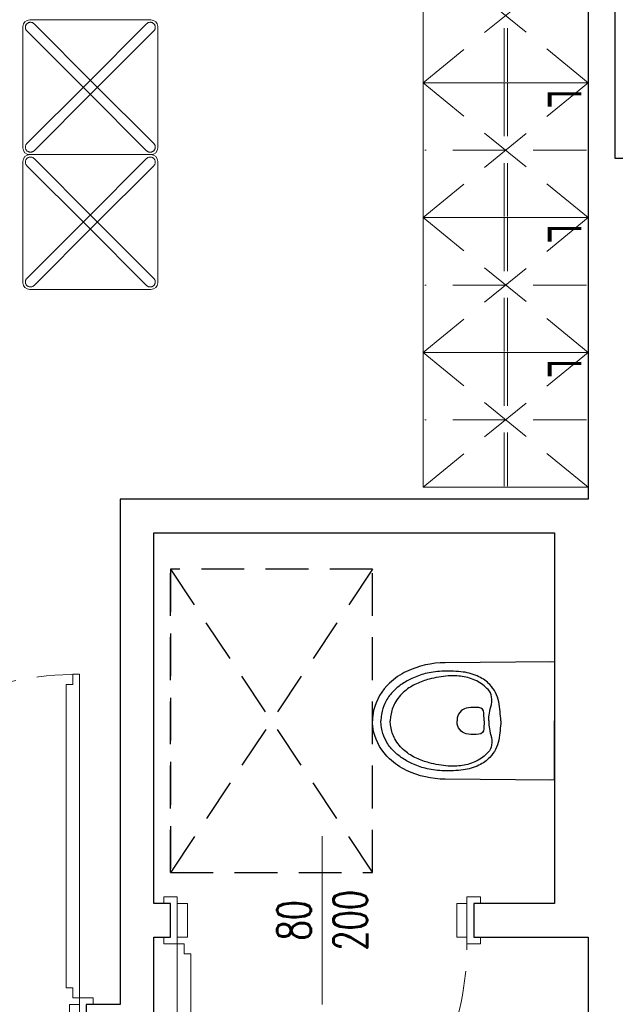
# Model space of a CAD drawing. Header units: centimetres. Extents: x 4120 to 19220, y -7417 to 180.
# Tile 126 of 223: x 12106 to 12283, y -4354 to -4062. Entities that reach past the tile are written whole.
import ezdxf

# ---------------------------------------------------------------- set-up
doc = ezdxf.new("R2010")
doc.units = ezdxf.units.CM
for name, pattern in [('DASHED', [19.05, 12.7, -6.35]), ('DGN Style 2', [53.396408, 32.037845, -21.358563]), ('HIDDEN2', [4.7625, 3.175, -1.5875])]:
    doc.linetypes.add(name, pattern=pattern)
doc.layers.add('A_Drzwi', color=30, linetype='Continuous', lineweight=20)
doc.layers.add('A_Wyposażenie', color=8, linetype='Continuous')
doc.layers.add('A_Ściany', color=2, linetype='Continuous')
doc.styles.add('JACEK_07', font='SIMPLEX.SHX', dxfattribs={"width": 0.7})

# ---------------------------------------------------------------- blocks, each defined once
blk = doc.blocks.new('*U1993')
blk.add_lwpolyline([(96, 7), (96, 10), (94, 10), (94, 100), (96, 100), (96, 103), (98, 103), (98, 7)], close=True)
at = {"color": 7}
blk.add_lwpolyline([(50, 25), (50, -25)], dxfattribs=at)
for points in [[(-2, -5), (0, -5), (0, 5), (-2, 5), (-2, 7), (2, 7), (2, 5), (2, -7), (-2, -7), (-2, -5)], [(102, -5), (100, -5), (100, 5), (102, 5), (102, 7), (98, 7), (98, 5), (98, -7), (102, -7), (102, -5)], [(2, 5), (5, 5), (5, -5), (2, -5)], [(98, 5), (95, 5), (95, -5), (98, -5)]]:
    blk.add_lwpolyline(points)
at = {"linetype": 'DASHED'}
blk.add_arc((98, 7), 96, 90, 180, dxfattribs=at)
at = {"color": 7, "insert": (50, 0), "char_height": 10, "width": 10, "attachment_point": 5, "rotation": 90, "style": 'JACEK_07'}
blk.add_mtext('\\pxqc;90\\P200', dxfattribs=at)
blk = doc.blocks.new('wyposażenie blok')
at = {"layer": 'A_Wyposażenie', "color": 8, "linetype": 'HIDDEN2', "lineweight": 0, "ltscale": 5}
for p, q in [((957, -130), (908, -90)), ((957, -90), (908, -130)), ((932, -90), (932, -130)), ((933, -90), (933, -130)), ((957, -170), (908, -130)), ((957, -130), (908, -170)), ((932, -130), (932, -170)), ((933, -130), (933, -170)), ((956.5, -150), (908.5, -150)), ((957, -210), (908, -170)), ((957, -170), (908, -210)), ((932, -170), (932, -210)), ((933, -170), (933, -210)), ((956.5, -190), (908.5, -190)), ((957, -250), (908, -210)), ((957, -210), (908, -250)), ((932, -210), (932, -250)), ((933, -210), (933, -250)), ((956.5, -230), (908.5, -230))]:
    blk.add_line(p, q, dxfattribs=at)
at = {"layer": 'A_Wyposażenie', "color": 8, "linetype": 'Continuous', "lineweight": 0}
for p, q in [((789.2, -149.32), (789.2, -113.32)), ((791.2, -111.32), (827.2, -111.32)), ((829.2, -113.32), (829.2, -149.32)), ((827.2, -151.32), (791.2, -151.32)), ((791.2, -151.32), (827.2, -151.32)), ((789.2, -189.32), (789.2, -153.32)), ((829.2, -153.32), (829.2, -189.32)), ((827.2, -191.32), (791.2, -191.32))]:
    blk.add_line(p, q, dxfattribs=at)
at = {"layer": 'A_Wyposażenie', "color": 8, "linetype": 'DGN Style 2', "lineweight": 0}
for p, q in [((810.26, -130.26), (792.48, -112.48)), ((808.14, -130.26), (825.91, -112.48)), ((808.14, -132.38), (790.36, -114.6)), ((810.26, -132.38), (828.03, -114.6)), ((808.14, -130.26), (790.36, -148.03)), ((810.26, -130.26), (828.03, -148.03)), ((810.26, -132.38), (792.48, -150.15)), ((808.14, -132.38), (825.91, -150.15)), ((808.14, -172.38), (790.36, -154.6)), ((810.26, -170.26), (792.48, -152.48)), ((808.14, -170.26), (825.91, -152.48)), ((810.26, -172.38), (828.03, -154.6)), ((808.14, -170.26), (790.36, -188.03)), ((810.26, -170.26), (828.03, -188.03)), ((810.26, -172.38), (792.48, -190.15)), ((808.14, -172.38), (825.91, -190.15))]:
    blk.add_line(p, q, dxfattribs=at)
at = {"layer": 'A_Wyposażenie', "color": 8, "linetype": 'Continuous', "lineweight": 0, "flags": 128}
for points in [[(908, -130), (957, -130), (957, -90), (908, -90)], [(908, -170), (957, -170), (957, -130), (908, -130)], [(908, -210), (957, -210), (957, -170), (908, -170)], [(908, -250), (957, -250), (957, -210), (908, -210)]]:
    blk.add_lwpolyline(points, close=True, dxfattribs=at)
at = {"layer": 'A_Wyposażenie', "color": 8, "linetype": 'DASHED'}
blk.add_lwpolyline([(892.96, -274.36), (832.96, -274.36), (832.96, -364.36), (892.96, -364.36), (892.96, -274.36), (832.96, -364.36), (832.96, -274.36), (892.96, -364.36)], dxfattribs=at)
at = {"layer": 'A_Wyposażenie', "color": 8}
for points in [[(947, -301.9), (945.78, -301.82), (914.5, -302.06, 0.109256), (903.09, -304.68, 0.076962), (898.03, -308.12, 0.147238), (893.3, -316.23, 0.064046), (892.96, -319.36)], [(931.06, -319.36, 0.030522), (930.42, -313.7, 0.15195), (927.78, -308.57, 0.08363), (924.57, -306.24, 0.085767), (919.88, -304.84, 0.036904), (914.16, -304.58, 0.046025), (909.15, -305.19, 0.053006), (905.09, -306.53, 0.038568), (901.86, -308.31, 0.052035), (899.28, -310.4, 0.066441), (896.98, -313.43, 0.072877), (895.81, -316.42, 0.039475), (895.49, -318.51, 0.022218), (895.47, -319.36)], [(927.47, -319.36, -0.087522), (927.62, -317.67, -0.025593), (928.07, -315.16, 0.120211), (928.3, -312.22, 0.186717), (927.31, -310.07, 0.086058), (923.89, -307.49, 0.079429), (919.57, -306.16, 0.051898), (915.47, -305.98, 0.04875), (909.8, -306.96, 0.043554), (906.04, -308.3, 0.06811), (902.52, -310.5, 0.092463), (899.6, -314.07, 0.088025), (898.37, -317.68, 0.041186), (898.24, -319.36)], [(926.08, -319.36, -0.000374), (926.04, -317.47, 0.009276), (925.99, -316.99, 0.404896), (924.54, -315.4, 0.053728), (921.41, -315.46, 0.350861), (918.14, -318.45, 0.024147), (918.08, -319.36)], [(947, -336.82), (945.78, -336.9), (914.5, -336.66, -0.109256), (903.09, -334.04, -0.076962), (898.03, -330.61, -0.147238), (893.3, -322.49, -0.064046), (892.96, -319.36)], [(931.06, -319.36, -0.030522), (930.42, -325.02, -0.15195), (927.78, -330.15, -0.08363), (924.57, -332.48, -0.085767), (919.88, -333.88, -0.036904), (914.16, -334.14, -0.046025), (909.15, -333.53, -0.053006), (905.09, -332.19, -0.038568), (901.86, -330.42, -0.052035), (899.28, -328.32, -0.066441), (896.98, -325.3, -0.072877), (895.81, -322.3, -0.039475), (895.49, -320.21, -0.022218), (895.47, -319.36)], [(927.47, -319.36, 0.087522), (927.62, -321.06, 0.025593), (928.07, -323.56, -0.120211), (928.3, -326.5, -0.186717), (927.31, -328.65, -0.086058), (923.89, -331.23, -0.079429), (919.57, -332.57, -0.051898), (915.47, -332.74, -0.04875), (909.8, -331.76, -0.043554), (906.04, -330.43, -0.06811), (902.52, -328.22, -0.092463), (899.6, -324.66, -0.088025), (898.37, -321.04, -0.041186), (898.24, -319.36)], [(926.08, -319.36, 0.000374), (926.04, -321.25, -0.009276), (925.99, -321.74, -0.404896), (924.54, -323.32, -0.053728), (921.41, -323.26, -0.350861), (918.14, -320.27, -0.024147), (918.08, -319.36)]]:
    blk.add_lwpolyline(points, format="xyb", dxfattribs=at)
for points in [[(947, -301.9), (947, -319.36)], [(947, -336.82), (947, -319.36)]]:
    blk.add_lwpolyline(points, dxfattribs=at)
at = {"layer": 'A_Wyposażenie', "color": 8, "linetype": 'Continuous', "lineweight": 0}
for centre, start, end in [((791.2, -113.32), 90, 180), ((827.2, -113.32), 0, 90), ((791.2, -149.32), 180, 270), ((791.2, -153.32), 90, 180), ((827.2, -149.32), 270, 0), ((827.2, -153.32), 0, 90), ((791.2, -189.32), 180, 270), ((827.2, -189.32), 270, 0)]:
    blk.add_arc(centre, 2, start, end, dxfattribs=at)
at = {"layer": 'A_Wyposażenie', "color": 8, "linetype": 'DGN Style 2', "lineweight": 0}
for centre, start, end in [((791.42, -113.54), 45, 225), ((826.97, -113.54), 315, 135), ((791.42, -149.09), 135, 315), ((826.97, -149.09), 225, 45), ((791.42, -153.54), 45, 225), ((826.97, -153.54), 315, 135), ((791.42, -189.09), 135, 315), ((826.97, -189.09), 225, 45)]:
    blk.add_arc(centre, 1.5, start, end, dxfattribs=at)
at = {"layer": 'A_Wyposażenie', "color": 8, "char_height": 10, "width": 40, "attachment_point": 1, "rotation": 270, "style": 'JACEK_07'}
for insert in [(955, -132), (955, -172), (955, -212)]:
    blk.add_mtext('{\\fArial|b0|i0|c238|p34;L}', dxfattribs=dict(at, insert=insert))
blk = doc.blocks.new('*U1982')
at = {"color": 7}
blk.add_lwpolyline([(45, 25), (45, -25)], dxfattribs=at)
for points in [[(-2, 5), (0, 5), (0, -5), (-2, -5), (-2, -7), (2, -7), (2, -5), (2, 7), (-2, 7), (-2, 5)], [(92, 5), (90, 5), (90, -5), (92, -5), (92, -7), (88, -7), (88, -5), (88, 7), (92, 7), (92, 5)], [(2, -5), (5, -5), (5, 5), (2, 5)], [(88, -5), (85, -5), (85, 5), (88, 5)]]:
    blk.add_lwpolyline(points)
blk.add_lwpolyline([(4, -7), (4, -10), (6, -10), (6, -90), (4, -90), (4, -93), (2, -93), (2, -7)], close=True)
at = {"linetype": 'DASHED'}
blk.add_arc((2, -7), 86, 270, 0, dxfattribs=at)
at = {"color": 7, "insert": (45, 0), "char_height": 10, "width": 10, "attachment_point": 5, "rotation": 90, "style": 'JACEK_07'}
blk.add_mtext('\\pxqc;80\\P200', dxfattribs=at)

msp = doc.modelspace()

# ---------------------------------------------------------------- linework, layer by layer
at = {"layer": 'A_Ściany', "color": 7}
for points in [[(12532.08, -5500.73), (12532.08, -3925.73), (12486.08, -3925.73), (12486.08, -3945.73), (12492.58, -3945.73), (12492.58, -4102.73), (12282.58, -4102.73), (12282.58, -3945.73), (12376.08, -3945.73), (12376.08, -3925.73), (11745.08, -3925.73)], [(11975.08, -3950.23), (12274.58, -3950.23), (12274.58, -4203.73), (12135.58, -4203.73), (12135.58, -4353.73), (12125.58, -4353.73), (12125.58, -4363.73), (12135.58, -4363.73), (12135.58, -4534.73), (12130.58, -4534.73), (12130.58, -4544.73), (12135.58, -4544.73), (12135.58, -4661.23), (12035.58, -4661.23)], [(12145.58, -4508.73), (12145.58, -4333.73), (12150.58, -4333.73), (12150.58, -4323.73), (12145.58, -4323.73), (12145.58, -4213.73), (12264.58, -4213.73), (12264.58, -4323.73), (12240.58, -4323.73), (12240.58, -4333.73), (12274.58, -4333.73), (12274.58, -4373.73)]]:
    msp.add_lwpolyline(points, dxfattribs=at)

# ---------------------------------------------------------------- block references
at = {"layer": 'A_Drzwi', "color": 30, "linetype": 'Continuous', "lineweight": 18, "rotation": 359.9999999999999}
msp.add_blockref('*U1993', (12025.58, -4358.73), dxfattribs=at)

# ---------------------------------------------------------------- next in the draw order: block references
at = {"layer": 'A_Wyposażenie'}
msp.add_blockref('wyposażenie blok', (11317.58, -3950.23), dxfattribs=at)

# ---------------------------------------------------------------- next in the draw order: block references
at = {"layer": 'A_Drzwi'}
msp.add_blockref('*U1982', (12150.58, -4328.73), dxfattribs=at)

doc.saveas('drawing.dxf')
